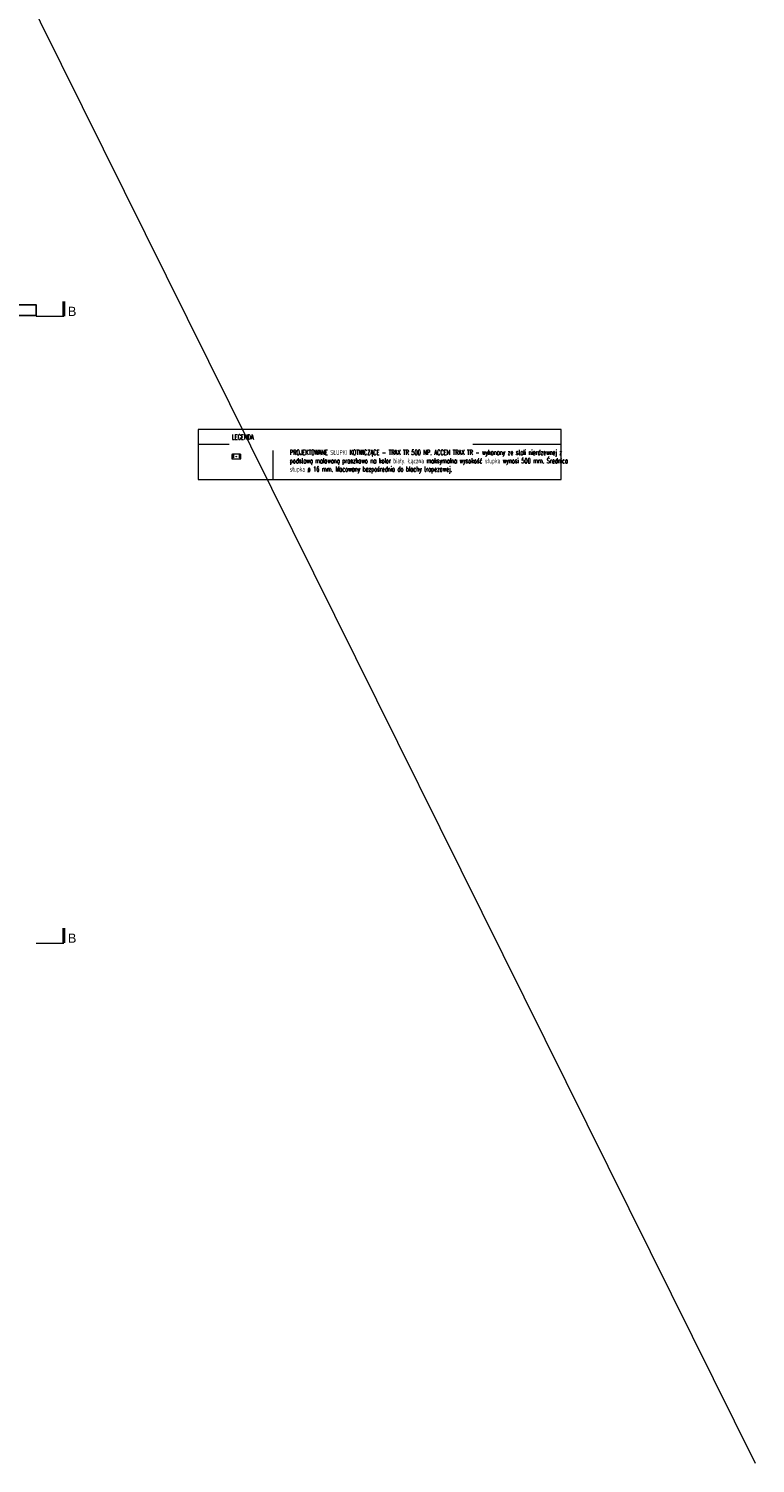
# Model space of a CAD drawing. Extents: x 64716 to 7565828, y -87108 to 5881792.
# Tile 14 of 160: x 122347 to 145988, y -84647 to -37930. Entities that reach past the tile are written whole.
import ezdxf

# ---------------------------------------------------------------- set-up
doc = ezdxf.new("R2010")
doc.units = 0
doc.header["$MEASUREMENT"] = 0
doc.set_wipeout_variables(frame=1)
doc.linetypes.add('DASH', pattern=[0.75, 0.5, -0.25])
doc.linetypes.add('GLOBAL-DASH-DOT-1', pattern=[18.5, 12, -3, 0.5, -3])
for name, color, linetype, lineweight in [('- AGP-1_OPISY', 7, 'Continuous', 5), ('- AGP-1_WYMIARY', 7, 'Continuous', 20), ('_A_LINIA KROJENIA', 51, 'GLOBAL-DASH-DOT-1', 18), ('_A_LINIA KROJENIA TEKST', 41, 'GLOBAL-DASH-DOT-1', 25), ('linii', 7, 'Continuous', 15)]:
    doc.layers.add(name, color=color, linetype=linetype, lineweight=lineweight)
doc.styles.add('ARIAL', font='arial.ttf')
doc.styles.add('style1', font='simplex.shx', dxfattribs={"width": 0.6})

# ---------------------------------------------------------------- blocks, each defined once
blk = doc.blocks.new('zabezp')
at = {"layer": '- AGP-1_WYMIARY', "true_color": 0x291af9}
h = blk.add_hatch(color=180, dxfattribs=at)
h.dxf.hatch_style = 1
h.paths.add_polyline_path([(-16112.6, 5302.1, 1), (-16114.6, 5302.1, 1)])
at = {"layer": '- AGP-1_WYMIARY', "color": 180, "true_color": 0x291af9}
blk.add_lwpolyline([(-16128.5, 5307.5), (-16128.5, 5296.6, 0.414214), (-16126.5, 5294.6), (-16100.7, 5294.6, 0.414214), (-16098.7, 5296.6), (-16098.7, 5307.5, 0.414214), (-16100.7, 5309.5), (-16126.5, 5309.5, 0.414214)], format="xyb", close=True, dxfattribs=at)
at = {"layer": '- AGP-1_WYMIARY', "color": 180, "linetype": 'DASH', "ltscale": 2, "true_color": 0x291af9}
for points in [[(-16126.7, 5309.5), (-16126.7, 5294.6)], [(-16124.7, 5309.5), (-16124.7, 5294.6)], [(-16122.7, 5309.5), (-16122.7, 5294.6)], [(-16104.4, 5309.5), (-16104.4, 5294.6)], [(-16102.4, 5309.5), (-16102.4, 5294.6)], [(-16100.4, 5309.5), (-16100.4, 5294.6)]]:
    blk.add_lwpolyline(points, dxfattribs=at)
at = {"layer": '- AGP-1_WYMIARY', "color": 180, "true_color": 0x291af9}
blk.add_circle((-16113.6, 5302.1), 1, dxfattribs=at)
blk = doc.blocks.new('GFGDGDFG')
at = {"layer": '_A_LINIA KROJENIA', "color": 1, "linetype": 'Continuous'}
for p, q in [((36585, -20537), (36585, -19637)), ((23169, -26885), (22269, -26885)), ((54020, -26885), (54920, -26885)), ((36585, -31974), (36585, -32874))]:
    blk.add_line(p, q, dxfattribs=at)
at = {"layer": '_A_LINIA KROJENIA', "color": 1, "linetype": 'Continuous', "const_width": 93.9}
for points in [[(36585, -19637), (36094, -19637)], [(22269, -26885), (22269, -26395)], [(54920, -26885), (54920, -26395)], [(36585, -32874), (36094, -32874)]]:
    blk.add_lwpolyline(points, dxfattribs=at)
at = {"layer": '_A_LINIA KROJENIA TEKST', "color": 1, "style": 'ARIAL'}
for s, p in [('A', (36347, -19516)), ('B', (21899, -26875)), ('B', (55048, -26875)), ('A', (36347, -33327))]:
    blk.add_text(s, height=300, dxfattribs=at).set_placement(p)

msp = doc.modelspace()

# ---------------------------------------------------------------- linework, layer by layer
at = {"layer": '- AGP-1_OPISY', "lineweight": 9}
msp.add_lwpolyline([(130287.3, -51454.8), (130287.3, -52612.7)], dxfattribs=at)

# ---------------------------------------------------------------- block references
at = {"layer": '- AGP-1_WYMIARY', "xscale": 10, "yscale": 10, "zscale": 10}
msp.add_blockref('zabezp', (290237.8, -104885.1), dxfattribs=at)
at = {"layer": 'linii'}
msp.add_blockref('GFGDGDFG', (68570.5, -40820.9), dxfattribs=at)

# ---------------------------------------------------------------- texts
at = {"layer": '- AGP-1_OPISY', "color": 7, "lineweight": 9, "insert": (130840.5, -51647.4), "char_height": 163.2772, "width": 8370.643, "attachment_point": 1, "style": 'style1', "bg_fill": 2}
msp.add_mtext('PROJEKTOWANE SŁUPKI KOTWICZĄCE - TRAX TR 500 NP. ACCEN TRAX TR - wykonany ze stali nierdzewnej z podstawą malowaną proszkowo na kolor biały. Łączna maksymalna wysokość słupka wynosi 500 mm. Średnica słupka ø 16 mm. Mocowany bezpośrednio do blachy trapezowej.', dxfattribs=at)

# ---------------------------------------------------------------- wipeouts: each hides what was drawn before it
msp.add_wipeout([(119629.3, -46917.7), (119629.3, -47273), (122586.5, -47273), (122586.5, -46917.7)])

# ---------------------------------------------------------------- next in the draw order: linework, layer by layer
at = {"layer": '- AGP-1_OPISY', "lineweight": 9}
msp.add_lwpolyline([(127864.2, -51454.8), (139671.8, -51454.8)], dxfattribs=at)
msp.add_lwpolyline([(127864.2, -51454.8), (139671.8, -51454.8)], dxfattribs=at)
msp.add_lwpolyline([(119629.3, -46917.7), (119629.3, -47273), (122586.5, -47273), (122586.5, -46917.7)], close=True)

# ---------------------------------------------------------------- next in the draw order: block references
at = {"layer": 'linii'}
msp.add_blockref('GFGDGDFG', (68570.5, -20410.4), dxfattribs=at)

# ---------------------------------------------------------------- next in the draw order: texts
at = {"layer": '- AGP-1_OPISY', "color": 7, "lineweight": 18, "insert": (128961.2, -51147.2), "char_height": 163.28, "width": 7752.392, "attachment_point": 1, "style": 'style1', "bg_fill": 2}
msp.add_mtext('LEGENDA\\P^I', dxfattribs=at)

# ---------------------------------------------------------------- next in the draw order: linework, layer by layer
at = {"layer": '- AGP-1_OPISY', "lineweight": 9}
msp.add_lwpolyline([(127864.2, -52612.7), (139671.8, -52612.7), (139671.8, -50978.2), (127864.2, -50978.2)], close=True, dxfattribs=at)
at = {"layer": 'linii'}
msp.add_lwpolyline([(74114, 60331), (145988, -84647)], dxfattribs=at)

doc.saveas('drawing.dxf')
